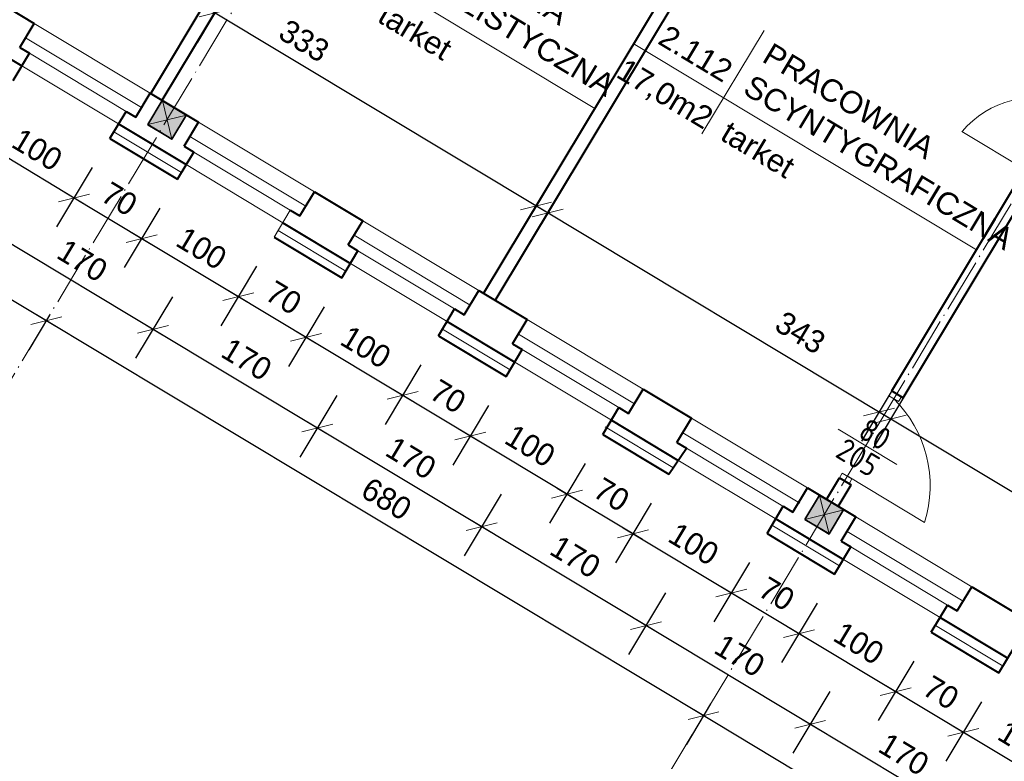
# Model space of a CAD drawing. Header units: millimetres. Extents: x -32003 to -19505, y 17931 to 29358.
# Tile 52 of 92: x -24197 to -23323, y 18540 to 19198. Entities that reach past the tile are written whole.
import ezdxf

# ---------------------------------------------------------------- set-up
doc = ezdxf.new("R2010")
doc.units = ezdxf.units.MM
doc.header["$PDMODE"] = 3
doc.linetypes.add('ACAD_ISO03W100', pattern=[30, 12, -18])
doc.linetypes.add('ACAD_ISO04W100', pattern=[30.5, 24, -3, 0.5, -3])
for name, color, linetype, lineweight in [('_wymiary', 1, 'Continuous', 9), ('drzwi', 140, 'Continuous', 13), ('opisy drzwi', 40, 'Continuous', 13), ('opisy pom', 3, 'Continuous', 18), ('podciąg', 10, 'Continuous', 35), ('sciany', 4, 'Continuous', 40), ('symetria', 7, 'ACAD_ISO03W100', 5), ('SZRAF', 51, 'Continuous', 9), ('słupy', 2, 'Continuous', 30), ('ściana', 4, 'Continuous', 40)]:
    doc.layers.add(name, color=color, linetype=linetype, lineweight=lineweight)
doc.styles.add('ISO', font='isocp.shx')
doc.styles.add('SYSTEM', font='TXT')
doc.linetypes.add('BATTING', pattern='A,0.0001,-0.1,[134,ltypeshp.shx,S=0.1,R=0,X=-0.1,Y=0],-0.2,[134,ltypeshp.shx,S=0.1,R=180,X=0.1,Y=0],-0.1', length=0.4001)
doc.dimstyles.new('Jacek2', dxfattribs={"dimscale": 2, "dimtxt": 10, "dimasz": 10, "dimexe": 15, "dimexo": 15, "dimgap": 5, "dimtad": 1, "dimdec": 0, "dimrnd": 0.5, "dimzin": 0, "dimdsep": 46, "dimtxsty": 'Standard', "dimblk": 'OBLIQUE', "dimcen": 0, "dimdle": 5, "dimadec": 1, "dimazin": 0, "dimtfac": 1, "dimtdec": 0, "dimtofl": 0, "dimtmove": 0, "dimatfit": 3, "dimfxl": 0, "dimtolj": 1, "dimtzin": 0, "dimarcsym": 0})

# ---------------------------------------------------------------- blocks, each defined once
blk = doc.blocks.new('_OBLIQUE')
at = {"color": 0, "linetype": 'ByBlock'}
blk.add_line((-0.5, -0.5), (0.5, 0.5), dxfattribs=at)
blk = doc.blocks.new('*D1015')
at = {"layer": '_wymiary', "color": 0, "lineweight": -2}
for p, q in [((-23343.61, 18592.89), (-23375.33, 18540.1)), ((-23265.59, 18509.16), (-23368.45, 18570.96)), ((-23257.89, 18541.38), (-23289.61, 18488.59))]:
    blk.add_line(p, q, dxfattribs=at)
at = {"layer": 'Defpoints', "color": 0}
for p in [(-23328.16, 18618.6), (-23359.87, 18565.81), (-23242.44, 18567.1)]:
    blk.add_point(p, dxfattribs=at)
at = {"layer": '_wymiary', "color": 0, "lineweight": -2, "xscale": 20, "yscale": 20, "zscale": 20}
for p, rotation in [((-23359.87, 18565.81), 149.0000000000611), ((-23274.16, 18514.31), 329.0000000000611)]:
    blk.add_blockref('_OBLIQUE', p, dxfattribs=dict(at, rotation=rotation))
at = {"layer": '_wymiary', "color": 0, "insert": (-23306.72, 18557.2), "char_height": 20, "attachment_point": 5, "rotation": 329}
blk.add_mtext('\\A1;100', dxfattribs=at)
blk = doc.blocks.new('*D1016')
at = {"layer": '_wymiary', "color": 0, "lineweight": -2}
for p, q in [((-23403.61, 18628.94), (-23435.33, 18576.15)), ((-23351.3, 18560.66), (-23428.45, 18607.02)), ((-23343.61, 18592.89), (-23375.33, 18540.1))]:
    blk.add_line(p, q, dxfattribs=at)
at = {"layer": 'Defpoints', "color": 0}
for p in [(-23388.16, 18654.65), (-23328.16, 18618.6), (-23419.88, 18601.87)]:
    blk.add_point(p, dxfattribs=at)
at = {"layer": '_wymiary', "color": 0, "lineweight": -2, "xscale": 20, "yscale": 20, "zscale": 20}
for p, rotation in [((-23419.88, 18601.87), 149.0000000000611), ((-23359.87, 18565.81), 329.0000000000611)]:
    blk.add_blockref('_OBLIQUE', p, dxfattribs=dict(at, rotation=rotation))
at = {"layer": '_wymiary', "color": 0, "insert": (-23379.57, 18600.98), "char_height": 20, "attachment_point": 5, "rotation": 329}
blk.add_mtext('\\A1;70', dxfattribs=at)
blk = doc.blocks.new('*D1017')
at = {"layer": '_wymiary', "color": 0, "lineweight": -2}
for p, q in [((-23489.33, 18680.44), (-23521.04, 18627.65)), ((-23411.3, 18596.72), (-23514.16, 18658.52)), ((-23403.61, 18628.94), (-23435.33, 18576.15))]:
    blk.add_line(p, q, dxfattribs=at)
at = {"layer": 'Defpoints', "color": 0}
for p in [(-23473.88, 18706.16), (-23505.59, 18653.37), (-23388.16, 18654.65)]:
    blk.add_point(p, dxfattribs=at)
at = {"layer": '_wymiary', "color": 0, "lineweight": -2, "xscale": 20, "yscale": 20, "zscale": 20}
for p, rotation in [((-23505.59, 18653.37), 149.0000000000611), ((-23419.88, 18601.87), 329.0000000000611)]:
    blk.add_blockref('_OBLIQUE', p, dxfattribs=dict(at, rotation=rotation))
at = {"layer": '_wymiary', "color": 0, "insert": (-23452.43, 18644.76), "char_height": 20, "attachment_point": 5, "rotation": 329}
blk.add_mtext('\\A1;100', dxfattribs=at)
blk = doc.blocks.new('*D1018')
at = {"layer": '_wymiary', "color": 0, "lineweight": -2}
for p, q in [((-23549.33, 18716.49), (-23581.05, 18663.71)), ((-23497.02, 18648.22), (-23574.17, 18694.57)), ((-23489.33, 18680.44), (-23521.04, 18627.65))]:
    blk.add_line(p, q, dxfattribs=at)
at = {"layer": 'Defpoints', "color": 0}
for p in [(-23533.88, 18742.21), (-23473.88, 18706.16), (-23565.59, 18689.42)]:
    blk.add_point(p, dxfattribs=at)
at = {"layer": '_wymiary', "color": 0, "lineweight": -2, "xscale": 20, "yscale": 20, "zscale": 20}
for p, rotation in [((-23565.59, 18689.42), 149.0000000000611), ((-23505.59, 18653.37), 329.0000000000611)]:
    blk.add_blockref('_OBLIQUE', p, dxfattribs=dict(at, rotation=rotation))
at = {"layer": '_wymiary', "color": 0, "insert": (-23525.29, 18688.54), "char_height": 20, "attachment_point": 5, "rotation": 329}
blk.add_mtext('\\A1;70', dxfattribs=at)
blk = doc.blocks.new('*D1019')
at = {"layer": '_wymiary', "color": 0, "lineweight": -2}
for p, q in [((-23636.49, 18768.86), (-23668.2, 18716.08)), ((-23557.02, 18684.27), (-23661.32, 18746.94)), ((-23549.33, 18716.49), (-23581.05, 18663.71))]:
    blk.add_line(p, q, dxfattribs=at)
at = {"layer": 'Defpoints', "color": 0}
for p in [(-23621.03, 18794.58), (-23652.75, 18741.79), (-23533.88, 18742.21)]:
    blk.add_point(p, dxfattribs=at)
at = {"layer": '_wymiary', "color": 0, "lineweight": -2, "xscale": 20, "yscale": 20, "zscale": 20}
for p, rotation in [((-23652.75, 18741.79), 149.0000000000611), ((-23565.59, 18689.42), 329.0000000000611)]:
    blk.add_blockref('_OBLIQUE', p, dxfattribs=dict(at, rotation=rotation))
at = {"layer": '_wymiary', "color": 0, "insert": (-23598.87, 18732.75), "char_height": 20, "attachment_point": 5, "rotation": 329}
blk.add_mtext('\\A1;100', dxfattribs=at)
blk = doc.blocks.new('*D1020')
at = {"layer": '_wymiary', "color": 0, "lineweight": -2}
for p, q in [((-23695.05, 18804.05), (-23726.76, 18751.26)), ((-23644.18, 18736.64), (-23719.89, 18782.13)), ((-23636.49, 18768.86), (-23668.2, 18716.08))]:
    blk.add_line(p, q, dxfattribs=at)
at = {"layer": 'Defpoints', "color": 0}
for p in [(-23679.6, 18829.77), (-23621.03, 18794.58), (-23711.31, 18776.98)]:
    blk.add_point(p, dxfattribs=at)
at = {"layer": '_wymiary', "color": 0, "lineweight": -2, "xscale": 20, "yscale": 20, "zscale": 20}
for p, rotation in [((-23711.31, 18776.98), 149.0000000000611), ((-23652.75, 18741.79), 329.0000000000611)]:
    blk.add_blockref('_OBLIQUE', p, dxfattribs=dict(at, rotation=rotation))
at = {"layer": '_wymiary', "color": 0, "insert": (-23671.73, 18776.53), "char_height": 20, "attachment_point": 5, "rotation": 329}
blk.add_mtext('\\A1;70', dxfattribs=at)
blk = doc.blocks.new('*D1021')
at = {"layer": '_wymiary', "color": 0, "lineweight": -2}
for p, q in [((-23780.76, 18855.56), (-23812.48, 18802.77)), ((-23702.74, 18771.83), (-23805.6, 18833.63)), ((-23695.05, 18804.05), (-23726.76, 18751.26))]:
    blk.add_line(p, q, dxfattribs=at)
at = {"layer": 'Defpoints', "color": 0}
for p in [(-23765.31, 18881.27), (-23797.03, 18828.48), (-23679.6, 18829.77)]:
    blk.add_point(p, dxfattribs=at)
at = {"layer": '_wymiary', "color": 0, "lineweight": -2, "xscale": 20, "yscale": 20, "zscale": 20}
for p, rotation in [((-23797.03, 18828.48), 149.0000000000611), ((-23711.31, 18776.98), 329.0000000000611)]:
    blk.add_blockref('_OBLIQUE', p, dxfattribs=dict(at, rotation=rotation))
at = {"layer": '_wymiary', "color": 0, "insert": (-23743.87, 18819.87), "char_height": 20, "attachment_point": 5, "rotation": 329}
blk.add_mtext('\\A1;100', dxfattribs=at)
blk = doc.blocks.new('*D1022')
at = {"layer": '_wymiary', "color": 0, "lineweight": -2}
for p, q in [((-23840.76, 18891.61), (-23872.48, 18838.82)), ((-23788.46, 18823.33), (-23865.6, 18869.69)), ((-23780.76, 18855.56), (-23812.48, 18802.77))]:
    blk.add_line(p, q, dxfattribs=at)
at = {"layer": 'Defpoints', "color": 0}
for p in [(-23825.31, 18917.32), (-23765.31, 18881.27), (-23857.03, 18864.54)]:
    blk.add_point(p, dxfattribs=at)
at = {"layer": '_wymiary', "color": 0, "lineweight": -2, "xscale": 20, "yscale": 20, "zscale": 20}
for p, rotation in [((-23857.03, 18864.54), 149.0000000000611), ((-23797.03, 18828.48), 329.0000000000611)]:
    blk.add_blockref('_OBLIQUE', p, dxfattribs=dict(at, rotation=rotation))
at = {"layer": '_wymiary', "color": 0, "insert": (-23816.73, 18863.65), "char_height": 20, "attachment_point": 5, "rotation": 329}
blk.add_mtext('\\A1;70', dxfattribs=at)
blk = doc.blocks.new('*D1023')
at = {"layer": '_wymiary', "color": 0, "lineweight": -2}
for p, q in [((-23926.48, 18943.11), (-23958.2, 18890.32)), ((-23848.46, 18859.38), (-23951.32, 18921.19)), ((-23840.76, 18891.61), (-23872.48, 18838.82))]:
    blk.add_line(p, q, dxfattribs=at)
at = {"layer": 'Defpoints', "color": 0}
for p in [(-23911.03, 18968.83), (-23942.75, 18916.04), (-23825.31, 18917.32)]:
    blk.add_point(p, dxfattribs=at)
at = {"layer": '_wymiary', "color": 0, "lineweight": -2, "xscale": 20, "yscale": 20, "zscale": 20}
for p, rotation in [((-23942.75, 18916.04), 149.0000000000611), ((-23857.03, 18864.54), 329.0000000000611)]:
    blk.add_blockref('_OBLIQUE', p, dxfattribs=dict(at, rotation=rotation))
at = {"layer": '_wymiary', "color": 0, "insert": (-23889.59, 18907.43), "char_height": 20, "attachment_point": 5, "rotation": 329}
blk.add_mtext('\\A1;100', dxfattribs=at)
blk = doc.blocks.new('*D1024')
at = {"layer": '_wymiary', "color": 0, "lineweight": -2}
for p, q in [((-23986.48, 18979.16), (-24018.2, 18926.38)), ((-23934.18, 18910.89), (-24011.32, 18957.24)), ((-23926.48, 18943.11), (-23958.2, 18890.32))]:
    blk.add_line(p, q, dxfattribs=at)
at = {"layer": 'Defpoints', "color": 0}
for p in [(-23971.03, 19004.88), (-23911.03, 18968.83), (-24002.75, 18952.09)]:
    blk.add_point(p, dxfattribs=at)
at = {"layer": '_wymiary', "color": 0, "lineweight": -2, "xscale": 20, "yscale": 20, "zscale": 20}
for p, rotation in [((-24002.75, 18952.09), 149.0000000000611), ((-23942.75, 18916.04), 329.0000000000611)]:
    blk.add_blockref('_OBLIQUE', p, dxfattribs=dict(at, rotation=rotation))
at = {"layer": '_wymiary', "color": 0, "insert": (-23962.45, 18951.21), "char_height": 20, "attachment_point": 5, "rotation": 329}
blk.add_mtext('\\A1;70', dxfattribs=at)
blk = doc.blocks.new('*D1025')
at = {"layer": '_wymiary', "color": 0, "lineweight": -2}
for p, q in [((-24072.2, 19030.67), (-24103.92, 18977.88)), ((-23994.18, 18946.94), (-24097.04, 19008.75)), ((-23986.48, 18979.16), (-24018.2, 18926.38))]:
    blk.add_line(p, q, dxfattribs=at)
at = {"layer": 'Defpoints', "color": 0}
for p in [(-24056.75, 19056.38), (-24088.47, 19003.6), (-23971.03, 19004.88)]:
    blk.add_point(p, dxfattribs=at)
at = {"layer": '_wymiary', "color": 0, "lineweight": -2, "xscale": 20, "yscale": 20, "zscale": 20}
for p, rotation in [((-24088.47, 19003.6), 149.0000000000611), ((-24002.75, 18952.09), 329.0000000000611)]:
    blk.add_blockref('_OBLIQUE', p, dxfattribs=dict(at, rotation=rotation))
at = {"layer": '_wymiary', "color": 0, "insert": (-24035.31, 18994.99), "char_height": 20, "attachment_point": 5, "rotation": 329}
blk.add_mtext('\\A1;100', dxfattribs=at)
blk = doc.blocks.new('*D1026')
at = {"layer": '_wymiary', "color": 0, "lineweight": -2}
for p, q in [((-24132.2, 19066.72), (-24163.92, 19013.93)), ((-24079.9, 18998.44), (-24157.04, 19044.8)), ((-24072.2, 19030.67), (-24103.92, 18977.88))]:
    blk.add_line(p, q, dxfattribs=at)
at = {"layer": 'Defpoints', "color": 0}
for p in [(-24116.75, 19092.44), (-24056.75, 19056.38), (-24148.47, 19039.65)]:
    blk.add_point(p, dxfattribs=at)
at = {"layer": '_wymiary', "color": 0, "lineweight": -2, "xscale": 20, "yscale": 20, "zscale": 20}
for p, rotation in [((-24148.47, 19039.65), 149.0000000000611), ((-24088.47, 19003.6), 329.0000000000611)]:
    blk.add_blockref('_OBLIQUE', p, dxfattribs=dict(at, rotation=rotation))
at = {"layer": '_wymiary', "color": 0, "insert": (-24108.17, 19038.77), "char_height": 20, "attachment_point": 5, "rotation": 329}
blk.add_mtext('\\A1;70', dxfattribs=at)
blk = doc.blocks.new('*D1027')
at = {"layer": '_wymiary', "color": 0, "lineweight": -2}
for p, q in [((-24217.92, 19118.22), (-24249.64, 19065.44)), ((-24139.9, 19034.5), (-24242.76, 19096.3)), ((-24132.2, 19066.72), (-24163.92, 19013.93))]:
    blk.add_line(p, q, dxfattribs=at)
at = {"layer": 'Defpoints', "color": 0}
for p in [(-24202.47, 19143.94), (-24234.19, 19091.15), (-24116.75, 19092.44)]:
    blk.add_point(p, dxfattribs=at)
at = {"layer": '_wymiary', "color": 0, "lineweight": -2, "xscale": 20, "yscale": 20, "zscale": 20}
for p, rotation in [((-24234.19, 19091.15), 149.0000000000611), ((-24148.47, 19039.65), 329.0000000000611)]:
    blk.add_blockref('_OBLIQUE', p, dxfattribs=dict(at, rotation=rotation))
at = {"layer": '_wymiary', "color": 0, "insert": (-24181.03, 19082.54), "char_height": 20, "attachment_point": 5, "rotation": 329}
blk.add_mtext('\\A1;100', dxfattribs=at)
blk = doc.blocks.new('*D815')
at = {"layer": '_wymiary', "color": 0, "lineweight": -2}
for p, q in [((-23478.19, 18601.9), (-23511.03, 18547.24)), ((-23341.29, 18480.25), (-23504.15, 18578.11)), ((-23332.47, 18514.35), (-23365.31, 18459.68))]:
    blk.add_line(p, q, dxfattribs=at)
at = {"layer": 'Defpoints', "color": 0}
for p in [(-23462.73, 18627.62), (-23495.58, 18572.95), (-23317.02, 18540.06)]:
    blk.add_point(p, dxfattribs=at)
at = {"layer": '_wymiary', "color": 0, "lineweight": -2, "xscale": 20, "yscale": 20, "zscale": 20}
for p, rotation in [((-23495.58, 18572.95), 149.0000000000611), ((-23349.86, 18485.4), 329.0000000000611)]:
    blk.add_blockref('_OBLIQUE', p, dxfattribs=dict(at, rotation=rotation))
at = {"layer": '_wymiary', "color": 0, "insert": (-23412.42, 18546.32), "char_height": 20, "attachment_point": 5, "rotation": 329}
blk.add_mtext('\\A1;170', dxfattribs=at)
blk = doc.blocks.new('*D816')
at = {"layer": '_wymiary', "color": 0, "lineweight": -2}
for p, q in [((-23623.77, 18689.38), (-23656.61, 18634.71)), ((-23487.01, 18567.8), (-23649.73, 18665.58)), ((-23478.19, 18601.9), (-23511.03, 18547.24))]:
    blk.add_line(p, q, dxfattribs=at)
at = {"layer": 'Defpoints', "color": 0}
for p in [(-23608.32, 18715.09), (-23641.16, 18660.43), (-23462.73, 18627.62)]:
    blk.add_point(p, dxfattribs=at)
at = {"layer": '_wymiary', "color": 0, "lineweight": -2, "xscale": 20, "yscale": 20, "zscale": 20}
for p, rotation in [((-23641.16, 18660.43), 149.0000000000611), ((-23495.58, 18572.95), 329.0000000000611)]:
    blk.add_blockref('_OBLIQUE', p, dxfattribs=dict(at, rotation=rotation))
at = {"layer": '_wymiary', "color": 0, "insert": (-23558.07, 18633.84), "char_height": 20, "attachment_point": 5, "rotation": 329}
blk.add_mtext('\\A1;170', dxfattribs=at)
blk = doc.blocks.new('*D817')
at = {"layer": '_wymiary', "color": 0, "lineweight": -2}
for p, q in [((-23769.62, 18777.02), (-23802.47, 18722.35)), ((-23632.59, 18655.28), (-23795.59, 18753.22)), ((-23623.77, 18689.38), (-23656.61, 18634.71))]:
    blk.add_line(p, q, dxfattribs=at)
at = {"layer": 'Defpoints', "color": 0}
for p in [(-23754.17, 18802.73), (-23787.02, 18748.07), (-23608.32, 18715.09)]:
    blk.add_point(p, dxfattribs=at)
at = {"layer": '_wymiary', "color": 0, "lineweight": -2, "xscale": 20, "yscale": 20, "zscale": 20}
for p, rotation in [((-23787.02, 18748.07), 149.0000000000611), ((-23641.16, 18660.43), 329.0000000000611)]:
    blk.add_blockref('_OBLIQUE', p, dxfattribs=dict(at, rotation=rotation))
at = {"layer": '_wymiary', "color": 0, "insert": (-23703.79, 18721.39), "char_height": 20, "attachment_point": 5, "rotation": 329}
blk.add_mtext('\\A1;170', dxfattribs=at)
blk = doc.blocks.new('*D818')
at = {"layer": '_wymiary', "color": 0, "lineweight": -2}
for p, q in [((-23915.34, 18864.57), (-23948.19, 18809.91)), ((-23778.44, 18742.92), (-23941.31, 18840.77)), ((-23769.62, 18777.02), (-23802.47, 18722.35))]:
    blk.add_line(p, q, dxfattribs=at)
at = {"layer": 'Defpoints', "color": 0}
for p in [(-23899.89, 18890.29), (-23932.73, 18835.62), (-23754.17, 18802.73)]:
    blk.add_point(p, dxfattribs=at)
at = {"layer": '_wymiary', "color": 0, "lineweight": -2, "xscale": 20, "yscale": 20, "zscale": 20}
for p, rotation in [((-23932.73, 18835.62), 149.0000000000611), ((-23787.02, 18748.07), 329.0000000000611)]:
    blk.add_blockref('_OBLIQUE', p, dxfattribs=dict(at, rotation=rotation))
at = {"layer": '_wymiary', "color": 0, "insert": (-23849.57, 18808.99), "char_height": 20, "attachment_point": 5, "rotation": 329}
blk.add_mtext('\\A1;170', dxfattribs=at)
blk = doc.blocks.new('*D819')
at = {"layer": '_wymiary', "color": 0, "lineweight": -2}
for p, q in [((-24061.06, 18952.13), (-24093.9, 18897.47)), ((-23924.16, 18830.47), (-24087.02, 18928.33)), ((-23915.34, 18864.57), (-23948.19, 18809.91))]:
    blk.add_line(p, q, dxfattribs=at)
at = {"layer": 'Defpoints', "color": 0}
for p in [(-24045.61, 18977.84), (-24078.45, 18923.18), (-23899.89, 18890.29)]:
    blk.add_point(p, dxfattribs=at)
at = {"layer": '_wymiary', "color": 0, "lineweight": -2, "xscale": 20, "yscale": 20, "zscale": 20}
for p, rotation in [((-24078.45, 18923.18), 149.0000000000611), ((-23932.73, 18835.62), 329.0000000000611)]:
    blk.add_blockref('_OBLIQUE', p, dxfattribs=dict(at, rotation=rotation))
at = {"layer": '_wymiary', "color": 0, "insert": (-23995.29, 18896.55), "char_height": 20, "attachment_point": 5, "rotation": 329}
blk.add_mtext('\\A1;170', dxfattribs=at)
blk = doc.blocks.new('*D820')
at = {"layer": '_wymiary', "color": 0, "lineweight": -2}
for p, q in [((-24206.78, 19039.68), (-24239.62, 18985.02)), ((-24069.88, 18918.03), (-24232.74, 19015.89)), ((-24061.06, 18952.13), (-24093.9, 18897.47))]:
    blk.add_line(p, q, dxfattribs=at)
at = {"layer": 'Defpoints', "color": 0}
for p in [(-24191.33, 19065.4), (-24224.17, 19010.74), (-24045.61, 18977.84)]:
    blk.add_point(p, dxfattribs=at)
at = {"layer": '_wymiary', "color": 0, "lineweight": -2, "xscale": 20, "yscale": 20, "zscale": 20}
for p, rotation in [((-24224.17, 19010.74), 149.0000000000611), ((-24078.45, 18923.18), 329.0000000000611)]:
    blk.add_blockref('_OBLIQUE', p, dxfattribs=dict(at, rotation=rotation))
at = {"layer": '_wymiary', "color": 0, "insert": (-24141.01, 18984.1), "char_height": 20, "attachment_point": 5, "rotation": 329}
blk.add_mtext('\\A1;170', dxfattribs=at)
blk = doc.blocks.new('*D821')
at = {"layer": '_wymiary', "color": 0, "lineweight": -2}
for p, q in [((-24352.5, 19127.24), (-24385.34, 19072.58)), ((-24215.6, 19005.59), (-24378.46, 19103.44)), ((-24206.78, 19039.68), (-24239.62, 18985.02))]:
    blk.add_line(p, q, dxfattribs=at)
at = {"layer": 'Defpoints', "color": 0}
for p in [(-24337.05, 19152.96), (-24369.89, 19098.29), (-24191.33, 19065.4)]:
    blk.add_point(p, dxfattribs=at)
at = {"layer": '_wymiary', "color": 0, "lineweight": -2, "xscale": 20, "yscale": 20, "zscale": 20}
for p, rotation in [((-24369.89, 19098.29), 149.0000000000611), ((-24224.17, 19010.74), 329.0000000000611)]:
    blk.add_blockref('_OBLIQUE', p, dxfattribs=dict(at, rotation=rotation))
at = {"layer": '_wymiary', "color": 0, "insert": (-24286.73, 19071.66), "char_height": 20, "attachment_point": 5, "rotation": 329}
blk.add_mtext('\\A1;170', dxfattribs=at)
blk = doc.blocks.new('*D840')
at = {"layer": '_wymiary', "color": 0, "lineweight": -2}
for p, q in [((-23583.89, 18591.02), (-23605.65, 18554.81)), ((-22998.48, 18224.98), (-23598.77, 18585.68)), ((-23000.74, 18240.63), (-23022.5, 18204.42))]:
    blk.add_line(p, q, dxfattribs=at)
at = {"layer": 'Defpoints', "color": 0}
for p in [(-23568.44, 18616.73), (-23590.19, 18580.52), (-22985.29, 18266.34)]:
    blk.add_point(p, dxfattribs=at)
at = {"layer": '_wymiary', "color": 0, "lineweight": -2, "xscale": 20, "yscale": 20, "zscale": 20}
for p, rotation in [((-23590.19, 18580.52), 149.0000000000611), ((-23007.05, 18230.13), 329.0000000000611)]:
    blk.add_blockref('_OBLIQUE', p, dxfattribs=dict(at, rotation=rotation))
at = {"layer": '_wymiary', "color": 0, "insert": (-23288.32, 18422.47), "char_height": 20, "attachment_point": 5, "rotation": 329}
blk.add_mtext('\\A1;680', dxfattribs=at)
blk = doc.blocks.new('*D841')
at = {"layer": '_wymiary', "color": 0, "lineweight": -2}
for p, q in [((-24170.07, 18935.69), (-24188.5, 18905.02)), ((-23581.62, 18575.37), (-24181.62, 18935.89)), ((-23583.89, 18591.02), (-23605.65, 18554.81))]:
    blk.add_line(p, q, dxfattribs=at)
at = {"layer": 'Defpoints', "color": 0}
for p in [(-24154.62, 18961.41), (-24173.05, 18930.74), (-23568.44, 18616.73)]:
    blk.add_point(p, dxfattribs=at)
at = {"layer": '_wymiary', "color": 0, "lineweight": -2, "xscale": 20, "yscale": 20, "zscale": 20}
for p, rotation in [((-24173.05, 18930.74), 149.0000000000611), ((-23590.19, 18580.52), 329.0000000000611)]:
    blk.add_blockref('_OBLIQUE', p, dxfattribs=dict(at, rotation=rotation))
at = {"layer": '_wymiary', "color": 0, "insert": (-23871.32, 18772.77), "char_height": 20, "attachment_point": 5, "rotation": 329}
blk.add_mtext('\\A1;680', dxfattribs=at)
blk = doc.blocks.new('*D842')
at = {"layer": '_wymiary', "color": 0, "lineweight": -2}
for p, q in [((-24749.64, 19291.47), (-24771.39, 19255.26)), ((-24164.48, 18925.59), (-24764.51, 19286.13)), ((-24170.07, 18935.69), (-24188.5, 18905.02))]:
    blk.add_line(p, q, dxfattribs=at)
at = {"layer": 'Defpoints', "color": 0}
for p in [(-24734.19, 19317.18), (-24755.94, 19280.98), (-24154.62, 18961.41)]:
    blk.add_point(p, dxfattribs=at)
at = {"layer": '_wymiary', "color": 0, "lineweight": -2, "xscale": 20, "yscale": 20, "zscale": 20}
for p, rotation in [((-24755.94, 19280.98), 149.0000000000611), ((-24173.05, 18930.74), 329.0000000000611)]:
    blk.add_blockref('_OBLIQUE', p, dxfattribs=dict(at, rotation=rotation))
at = {"layer": '_wymiary', "color": 0, "insert": (-24454.19, 19123), "char_height": 20, "attachment_point": 5, "rotation": 329}
blk.add_mtext('\\A1;680', dxfattribs=at)
blk = doc.blocks.new('*D1220')
at = {"layer": '_wymiary', "color": 0, "lineweight": -2}
for p, q in [((-23382.28, 18913.53), (-23439.76, 18817.88)), ((-23135.19, 18669.87), (-23432.88, 18848.74)), ((-23118.62, 18716.87), (-23159.21, 18649.31))]:
    blk.add_line(p, q, dxfattribs=at)
at = {"layer": 'Defpoints', "color": 0}
for p in [(-23366.83, 18939.25), (-23424.3, 18843.59), (-23103.17, 18742.58)]:
    blk.add_point(p, dxfattribs=at)
at = {"layer": '_wymiary', "color": 0, "lineweight": -2, "xscale": 20, "yscale": 20, "zscale": 20}
for p, rotation in [((-23424.3, 18843.59), 149.0000000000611), ((-23143.76, 18675.02), 329.0000000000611)]:
    blk.add_blockref('_OBLIQUE', p, dxfattribs=dict(at, rotation=rotation))
at = {"layer": '_wymiary', "color": 0, "insert": (-23273.73, 18776.45), "char_height": 20, "attachment_point": 5, "rotation": 329}
blk.add_mtext('\\A1;328', dxfattribs=at)
blk = doc.blocks.new('*D1221')
at = {"layer": '_wymiary', "color": 0, "lineweight": -2}
for p, q in [((-23694.12, 19083.23), (-23743.8, 19000.56)), ((-23426.02, 18844.62), (-23736.92, 19031.43)), ((-23389.88, 18924.18), (-23450.04, 18824.06))]:
    blk.add_line(p, q, dxfattribs=at)
at = {"layer": 'Defpoints', "color": 0}
for p in [(-23678.67, 19108.95), (-23728.35, 19026.28), (-23374.43, 18949.9)]:
    blk.add_point(p, dxfattribs=at)
at = {"layer": '_wymiary', "color": 0, "lineweight": -2, "xscale": 20, "yscale": 20, "zscale": 20}
for p, rotation in [((-23728.35, 19026.28), 149.0000000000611), ((-23434.59, 18849.77), 329.0000000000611)]:
    blk.add_blockref('_OBLIQUE', p, dxfattribs=dict(at, rotation=rotation))
at = {"layer": '_wymiary', "color": 0, "insert": (-23504.28, 18920.27), "char_height": 20, "attachment_point": 5, "rotation": 329}
blk.add_mtext('\\A1;343', dxfattribs=at)
blk = doc.blocks.new('*D1222')
at = {"layer": '_wymiary', "color": 0, "lineweight": -2}
for p, q in [((-23994.28, 19252.52), (-24039.07, 19177.98)), ((-23730.06, 19027.31), (-24032.19, 19208.85)), ((-23702.97, 19091.82), (-23754.08, 19006.74))]:
    blk.add_line(p, q, dxfattribs=at)
at = {"layer": 'Defpoints', "color": 0}
for p in [(-23978.83, 19278.24), (-24023.62, 19203.7), (-23687.51, 19117.54)]:
    blk.add_point(p, dxfattribs=at)
at = {"layer": '_wymiary', "color": 0, "lineweight": -2, "xscale": 20, "yscale": 20, "zscale": 20}
for p, rotation in [((-24023.62, 19203.7), 149.0000000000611), ((-23738.63, 19032.46), 329.0000000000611)]:
    blk.add_blockref('_OBLIQUE', p, dxfattribs=dict(at, rotation=rotation))
at = {"layer": '_wymiary', "color": 0, "insert": (-23944.37, 19179.05), "char_height": 20, "attachment_point": 5, "rotation": 329}
blk.add_mtext('\\A1;333', dxfattribs=at)
blk = doc.blocks.new('*D1223')
at = {"layer": '_wymiary', "color": 0, "lineweight": -2}
for p, q in [((-24414.36, 19543.61), (-24476.23, 19440.65)), ((-24025.33, 19204.73), (-24469.35, 19471.52)), ((-24004.35, 19259.06), (-24049.36, 19184.16))]:
    blk.add_line(p, q, dxfattribs=at)
at = {"layer": 'Defpoints', "color": 0}
for p in [(-24398.91, 19569.32), (-24460.78, 19466.37), (-23988.9, 19284.77)]:
    blk.add_point(p, dxfattribs=at)
at = {"layer": '_wymiary', "color": 0, "lineweight": -2, "xscale": 20, "yscale": 20, "zscale": 20}
for p, rotation in [((-24460.78, 19466.37), 149.0000000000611), ((-24033.91, 19209.88), 329.0000000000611)]:
    blk.add_blockref('_OBLIQUE', p, dxfattribs=dict(at, rotation=rotation))
at = {"layer": '_wymiary', "color": 0, "insert": (-24237.04, 19355.26), "char_height": 20, "attachment_point": 5, "rotation": 329}
blk.add_mtext('\\A1;498', dxfattribs=at)

msp = doc.modelspace()

# ---------------------------------------------------------------- hatches: boundary and pattern name
at = {"layer": 'słupy', "lineweight": -3}
h = msp.add_hatch(color=256, dxfattribs=at)
h.paths.add_polyline_path([(-24065.78, 19108.92), (-24076.49, 19115.36), (-24082.93, 19104.64), (-24072.21, 19098.21)])
h.paths.add_polyline_path([(-24065.78, 19108.92), (-24059.34, 19119.63), (-24070.05, 19126.07), (-24076.49, 19115.36)])
h.paths.add_polyline_path([(-24065.78, 19108.92), (-24064.06, 19107.89), (-24057.62, 19118.6), (-24059.34, 19119.63)])
h.paths.add_polyline_path([(-24072.21, 19098.21), (-24070.5, 19097.18), (-24064.06, 19107.89), (-24065.78, 19108.92)])
h.paths.add_polyline_path([(-24070.5, 19097.18), (-24061.5, 19091.77), (-24055.06, 19102.48), (-24064.06, 19107.89)])
h.paths.add_polyline_path([(-24064.06, 19107.89), (-24055.06, 19102.48), (-24048.62, 19113.2), (-24057.62, 19118.6)])
h = msp.add_hatch(color=256, dxfattribs=at)
h.paths.add_polyline_path([(-23483, 18758.75), (-23493.71, 18765.19), (-23500.15, 18754.48), (-23489.44, 18748.04)])
h.paths.add_polyline_path([(-23483, 18758.75), (-23476.56, 18769.47), (-23487.28, 18775.91), (-23493.71, 18765.19)])
h.paths.add_polyline_path([(-23483, 18758.75), (-23481.29, 18757.72), (-23474.85, 18768.44), (-23476.56, 18769.47)])
h.paths.add_polyline_path([(-23489.44, 18748.04), (-23487.72, 18747.01), (-23481.29, 18757.72), (-23483, 18758.75)])
h.paths.add_polyline_path([(-23487.72, 18747.01), (-23478.72, 18741.6), (-23472.28, 18752.31), (-23481.29, 18757.72)])
h.paths.add_polyline_path([(-23481.29, 18757.72), (-23472.28, 18752.31), (-23465.85, 18763.03), (-23474.85, 18768.44)])

# ---------------------------------------------------------------- linework, layer by layer
at = {"layer": 'drzwi'}
for p, q in [((-24070.05, 19126.07), (-24061.65, 19091.86)), ((-24048.62, 19113.2), (-24083.08, 19104.74)), ((-23300.94, 19062.49), (-23360.95, 19098.54)), ((-23956.61, 19028.88), (-23971.03, 19004.88)), ((-23462.8, 18793.12), (-23394.22, 18751.92)), ((-23487.28, 18775.91), (-23478.88, 18741.69)), ((-23465.85, 18763.03), (-23500.31, 18754.57))]:
    msp.add_line(p, q, dxfattribs=at)
for points in [[(-23423.3, 18868.55), (-23425.88, 18864.27), (-23417.31, 18859.12), (-23414.73, 18863.4)], [(-23467.08, 18795.69), (-23469.66, 18791.41), (-23461.09, 18786.26), (-23458.51, 18790.54)]]:
    msp.add_lwpolyline(points, close=True, dxfattribs=at)
for centre, radius, start, end in [((-23296.38, 19044.17), 84.41, 68.10046, 139.89973), ((-23496.95, 18784.6), 107.8, 342.34873, 45.65192)]:
    msp.add_arc(centre, radius, start, end, dxfattribs=at)
at = {"layer": 'opisy drzwi'}
for p, q in [((-24080.88, 19132.72), (-24183.74, 19194.52)), ((-24088.61, 19119.86), (-24191.47, 19181.66)), ((-24102.33, 19116.44), (-24188.05, 19167.94)), ((-24109.03, 19105.29), (-24194.74, 19156.8)), ((-23935.16, 19045.16), (-24038.02, 19106.96)), ((-23942.89, 19032.3), (-24045.75, 19094.11)), ((-23956.61, 19028.88), (-24042.33, 19080.38)), ((-23963.31, 19017.74), (-24049.02, 19069.24)), ((-23789.45, 18957.6), (-23892.31, 19019.41)), ((-23797.17, 18944.74), (-23900.03, 19006.55)), ((-23810.89, 18941.32), (-23896.61, 18992.83)), ((-23817.59, 18930.18), (-23903.3, 18981.68)), ((-23643.73, 18870.05), (-23746.59, 18931.85)), ((-23651.45, 18857.19), (-23754.31, 18918.99)), ((-23665.17, 18853.77), (-23750.89, 18905.27)), ((-23671.87, 18842.62), (-23757.59, 18894.13)), ((-23498.01, 18782.49), (-23600.87, 18844.29)), ((-23418.71, 18803.16), (-23470.75, 18834.74)), ((-23504.79, 18768.99), (-23608.58, 18831.46)), ((-23518.51, 18765.56), (-23605.17, 18817.71)), ((-23525.21, 18754.42), (-23613.05, 18807.28)), ((-23352.29, 18694.93), (-23455.15, 18756.74)), ((-23360.02, 18682.08), (-23462.88, 18743.88)), ((-23373.74, 18678.65), (-23459.45, 18730.16)), ((-23380.43, 18667.51), (-23466.15, 18719.01))]:
    msp.add_line(p, q, dxfattribs=at)
at = {"layer": 'opisy pom'}
for p, q in [((-23955.23, 19280.5), (-23686.59, 19119.08)), ((-23536.36, 19188.32), (-23591.59, 19096.41)), ((-23651.15, 19175.9), (-23348.06, 18993.78))]:
    msp.add_line(p, q, dxfattribs=at)
at = {"layer": 'podciąg'}
for p, q in [((-24083.08, 19104.74), (-24070.21, 19126.16)), ((-24070.21, 19126.16), (-24048.78, 19113.29)), ((-24061.65, 19091.86), (-24048.78, 19113.29)), ((-24083.08, 19104.74), (-24061.65, 19091.86)), ((-23500.31, 18754.57), (-23487.43, 18776)), ((-23487.43, 18776), (-23466, 18763.12)), ((-23478.88, 18741.69), (-23466, 18763.12)), ((-23500.31, 18754.57), (-23478.88, 18741.69))]:
    msp.add_line(p, q, dxfattribs=at)
at = {"layer": 'sciany'}
for p, q in [((-24196.62, 19173.09), (-24183.74, 19194.52)), ((-24202.47, 19143.94), (-24188.05, 19167.94)), ((-24093.76, 19111.29), (-24080.88, 19132.72)), ((-24116.75, 19092.44), (-24102.33, 19116.44)), ((-24050.9, 19085.53), (-24038.02, 19106.96)), ((-24056.75, 19056.38), (-24042.33, 19080.38)), ((-23948.04, 19023.73), (-23935.16, 19045.16)), ((-23905.18, 18997.98), (-23892.31, 19019.41)), ((-23911.03, 18968.83), (-23896.61, 18992.83)), ((-23802.32, 18936.17), (-23789.45, 18957.6)), ((-23825.31, 18917.32), (-23810.89, 18941.32)), ((-23759.46, 18910.42), (-23746.59, 18931.85)), ((-23765.31, 18881.27), (-23750.89, 18905.27)), ((-23656.6, 18848.62), (-23643.73, 18870.05)), ((-23679.6, 18829.77), (-23665.17, 18853.77)), ((-23613.74, 18822.86), (-23600.87, 18844.29)), ((-23621.03, 18794.58), (-23605.17, 18817.71)), ((-23510.88, 18761.06), (-23498.01, 18782.49)), ((-23533.88, 18742.21), (-23519.46, 18766.21)), ((-23468.03, 18735.31), (-23455.15, 18756.74)), ((-23473.88, 18706.16), (-23459.45, 18730.16)), ((-23365.17, 18673.5), (-23352.29, 18694.93)), ((-23388.16, 18654.65), (-23373.74, 18678.65)), ((-23328.16, 18618.6), (-23313.74, 18642.6))]:
    msp.add_line(p, q, dxfattribs=at)
at = {"layer": 'symetria', "linetype": 'ACAD_ISO04W100', "ltscale": 2}
for p, q in [((-24225.74, 18843.08), (-23719.97, 19684.83)), ((-23034.64, 19505.13), (-23642.87, 18492.86))]:
    msp.add_line(p, q, dxfattribs=at)
at = {"layer": 'SZRAF', "linetype": 'BATTING', "ltscale": 14}
for p, q in [((-24113.15, 19098.44), (-24053.14, 19062.38)), ((-23967.43, 19010.88), (-23907.43, 18974.83)), ((-23821.71, 18923.32), (-23761.71, 18887.27)), ((-23677.43, 18836.63), (-23617.43, 18800.58)), ((-23529.58, 18749.37), (-23469.57, 18713.31)), ((-23384.55, 18660.65), (-23324.55, 18624.6))]:
    msp.add_line(p, q, dxfattribs=at)
at = {"layer": 'słupy', "lineweight": -3}
for p, q in [((-24082.93, 19104.64), (-24070.05, 19126.07)), ((-24070.05, 19126.07), (-24048.62, 19113.2)), ((-24061.5, 19091.77), (-24048.62, 19113.2)), ((-24082.93, 19104.64), (-24061.5, 19091.77)), ((-23500.15, 18754.48), (-23487.28, 18775.91)), ((-23487.28, 18775.91), (-23465.85, 18763.03)), ((-23478.72, 18741.6), (-23465.85, 18763.03)), ((-23500.15, 18754.48), (-23478.72, 18741.6))]:
    msp.add_line(p, q, dxfattribs=at)
at = {"layer": 'ściana'}
for p, q in [((-24080.43, 19132.44), (-23810, 19582.52)), ((-24070.15, 19126.26), (-23903.42, 19403.74)), ((-23785.16, 18955.03), (-23618.03, 19233.18)), ((-24226.6, 19220.27), (-24183.74, 19194.52)), ((-23774.87, 18948.85), (-23608.15, 19226.32)), ((-24254.74, 19192.85), (-24194.74, 19156.8)), ((-24196.62, 19173.09), (-24188.05, 19167.94)), ((-24080.88, 19132.72), (-24038.02, 19106.96)), ((-24102.33, 19116.44), (-24093.76, 19111.29)), ((-24109.03, 19105.29), (-24049.02, 19069.24)), ((-24116.75, 19092.44), (-24056.75, 19056.38)), ((-24050.9, 19085.53), (-24042.33, 19080.38)), ((-23423.3, 18868.55), (-23307.81, 19060.78)), ((-23935.16, 19045.16), (-23892.31, 19019.41)), ((-23413.02, 18862.37), (-23303.7, 19044.31)), ((-23956.61, 19028.88), (-23948.04, 19023.73)), ((-23963.31, 19017.74), (-23903.3, 18981.68)), ((-23971.03, 19004.88), (-23911.03, 18968.83)), ((-23905.18, 18997.98), (-23896.61, 18992.83)), ((-23789.45, 18957.6), (-23746.59, 18931.85)), ((-23810.89, 18941.32), (-23802.32, 18936.17)), ((-23817.59, 18930.18), (-23757.59, 18894.13)), ((-23825.31, 18917.32), (-23765.31, 18881.27)), ((-23759.46, 18910.42), (-23750.89, 18905.27)), ((-23643.73, 18870.05), (-23600.87, 18844.29)), ((-23423.3, 18868.55), (-23413.02, 18862.37)), ((-23665.17, 18853.77), (-23656.6, 18848.62)), ((-23671.87, 18842.62), (-23612.54, 18806.97)), ((-23679.6, 18829.77), (-23621.03, 18794.58)), ((-23613.74, 18822.86), (-23605.17, 18817.71)), ((-23481.18, 18772.24), (-23469.66, 18791.41)), ((-23469.66, 18791.41), (-23459.37, 18785.23)), ((-23498.01, 18782.49), (-23455.15, 18756.74)), ((-23470.89, 18766.06), (-23459.37, 18785.23)), ((-23519.46, 18766.21), (-23510.88, 18761.06)), ((-23526.15, 18755.07), (-23466.15, 18719.01)), ((-23533.88, 18742.21), (-23473.88, 18706.16)), ((-23468.03, 18735.31), (-23459.45, 18730.16)), ((-23352.29, 18694.93), (-23309.43, 18669.18)), ((-23373.74, 18678.65), (-23365.17, 18673.5)), ((-23380.43, 18667.51), (-23320.43, 18631.46)), ((-23388.16, 18654.65), (-23328.16, 18618.6))]:
    msp.add_line(p, q, dxfattribs=at)

# ---------------------------------------------------------------- texts
at = {"layer": 'opisy drzwi', "style": 'ISO'}
for s, p in [('80', (-23454.36, 18828.27)), ('205', (-23474.46, 18810.77))]:
    msp.add_text(s, height=20, rotation=328.74644, dxfattribs=at).set_placement(p)
at = {"layer": 'opisy pom', "char_height": 19.8, "attachment_point": 1, "rotation": 329, "style": 'SYSTEM'}
for s, insert in [('{\\fArial|b0|i0|c238|p34;PORADNIA \\POKULISTYCZNA}', (-23831.41, 19283.4)), ('{\\fArial|b0|i0|c238|p34;1,79m2  tarket}', (-23962.66, 19269.02)), ('{\\fArial|b0|i0|c238|p34;2.112}', (-23621.63, 19194.08)), ('{\\fArial|b0|i0|c238|p34;PRACOWNIA \\PSCYNTYGRAFICZNA}', (-23529.16, 19178.16)), ('{\\fArial|b0|i0|c238|p34;17,0m2  tarket}', (-23658.58, 19164.42))]:
    msp.add_mtext(s, dxfattribs=dict(at, insert=insert))

# ---------------------------------------------------------------- dimensions: what is measured, and where the dimension line sits
at = {"layer": '_wymiary'}
for base, p1, p2, picture, middle in [((-24460.78, 19466.37), (-23988.9, 19284.77), (-24398.91, 19569.32), '*D1223', (-24237.04, 19355.26)), ((-24755.94, 19280.98), (-24154.62, 18961.41), (-24734.19, 19317.18), '*D842', (-24454.19, 19123)), ((-24369.89, 19098.29), (-24191.33, 19065.4), (-24337.05, 19152.96), '*D821', (-24286.73, 19071.66)), ((-24234.19, 19091.15), (-24116.75, 19092.44), (-24202.47, 19143.94), '*D1027', (-24181.03, 19082.54)), ((-24148.47, 19039.65), (-24056.75, 19056.38), (-24116.75, 19092.44), '*D1026', (-24108.17, 19038.77)), ((-24224.17, 19010.74), (-24045.61, 18977.84), (-24191.33, 19065.4), '*D820', (-24141.01, 18984.1)), ((-24088.47, 19003.6), (-23971.03, 19004.88), (-24056.75, 19056.38), '*D1025', (-24035.31, 18994.99)), ((-24002.75, 18952.09), (-23911.03, 18968.83), (-23971.03, 19004.88), '*D1024', (-23962.45, 18951.21)), ((-24078.45, 18923.18), (-23899.89, 18890.29), (-24045.61, 18977.84), '*D819', (-23995.29, 18896.55)), ((-23942.75, 18916.04), (-23825.31, 18917.32), (-23911.03, 18968.83), '*D1023', (-23889.59, 18907.43)), ((-24173.05, 18930.74), (-23568.44, 18616.73), (-24154.62, 18961.41), '*D841', (-23871.32, 18772.77)), ((-23424.3, 18843.59), (-23103.17, 18742.58), (-23366.83, 18939.25), '*D1220', (-23273.73, 18776.45)), ((-23857.03, 18864.54), (-23765.31, 18881.27), (-23825.31, 18917.32), '*D1022', (-23816.73, 18863.65)), ((-23932.73, 18835.62), (-23754.17, 18802.73), (-23899.89, 18890.29), '*D818', (-23849.57, 18808.99)), ((-23797.03, 18828.48), (-23679.6, 18829.77), (-23765.31, 18881.27), '*D1021', (-23743.87, 18819.87)), ((-23787.02, 18748.07), (-23608.32, 18715.09), (-23754.17, 18802.73), '*D817', (-23703.79, 18721.39)), ((-23565.59, 18689.42), (-23473.88, 18706.16), (-23533.88, 18742.21), '*D1018', (-23525.29, 18688.54)), ((-23641.16, 18660.43), (-23462.73, 18627.62), (-23608.32, 18715.09), '*D816', (-23558.07, 18633.84)), ((-23505.59, 18653.37), (-23388.16, 18654.65), (-23473.88, 18706.16), '*D1017', (-23452.43, 18644.76)), ((-23419.88, 18601.87), (-23328.16, 18618.6), (-23388.16, 18654.65), '*D1016', (-23379.57, 18600.98)), ((-23495.58, 18572.95), (-23317.02, 18540.06), (-23462.73, 18627.62), '*D815', (-23412.42, 18546.32)), ((-23359.87, 18565.81), (-23242.44, 18567.1), (-23328.16, 18618.6), '*D1015', (-23306.72, 18557.2))]:
    dim = msp.add_linear_dim(base=base, p1=p1, p2=p2, angle=329, dimstyle='Jacek2', override={"dimtmove": 1}, dxfattribs=at)
    dim.commit()
    dim.dimension.update_dxf_attribs({"geometry": picture, "text_midpoint": middle})
for base, p1, p2, picture, middle in [((-24023.62, 19203.7), (-23687.51, 19117.54), (-23978.83, 19278.24), '*D1222', (-23954.67, 19161.9)), ((-23728.35, 19026.28), (-23374.43, 18949.9), (-23678.67, 19108.95), '*D1221', (-23514.58, 18903.13))]:
    dim = msp.add_linear_dim(base=base, p1=p1, p2=p2, angle=329, dimstyle='Jacek2', override={"dimtmove": 1}, dxfattribs=at)
    dim.commit()
    dim.dimension.update_dxf_attribs({"geometry": picture, "text_midpoint": middle, "dimtype": 160})
for base, p1, p2, text, picture, middle in [((-23711.31, 18776.98), (-23621.03, 18794.58), (-23679.6, 18829.77), '70', '*D1020', (-23671.73, 18776.53)), ((-23652.75, 18741.79), (-23533.88, 18742.21), (-23621.03, 18794.58), '100', '*D1019', (-23598.87, 18732.75)), ((-23590.19, 18580.52), (-22985.29, 18266.34), (-23568.44, 18616.73), '680', '*D840', (-23288.32, 18422.47))]:
    dim = msp.add_linear_dim(base=base, p1=p1, p2=p2, angle=329, text=text, dimstyle='Jacek2', override={"dimtmove": 1}, dxfattribs=at)
    dim.commit()
    dim.dimension.update_dxf_attribs({"geometry": picture, "text_midpoint": middle})

doc.saveas('drawing.dxf')
